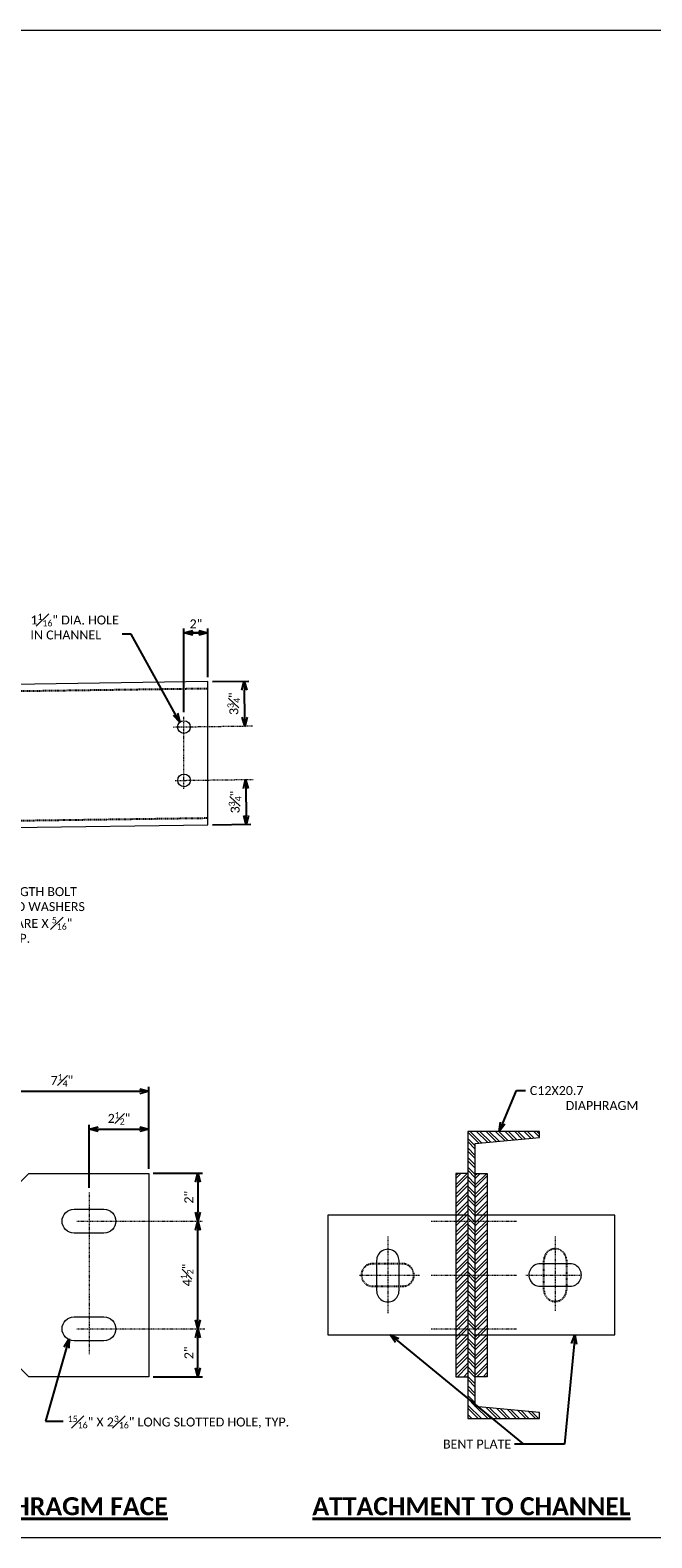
# Model space of a CAD drawing. Extents: x -2 to 1027, y 1 to 253.
# Tile 5 of 6: x 182 to 286, y 1 to 253. Entities that reach past the tile are written whole.
import ezdxf
from ezdxf import colors
from ezdxf.entities.mleader import LeaderData, LeaderLine
from ezdxf.math import Vec2, Vec3

# ---------------------------------------------------------------- set-up
doc = ezdxf.new("R2010")
doc.units = 0
doc.header["$MEASUREMENT"] = 0
doc.linetypes.add('Wisdot2', pattern=[0.125, 0.0625, -0.0625])
doc.linetypes.add('Wisdot4', pattern=[0.28125, 0.125, -0.0625, 0.03125, -0.0625])
for name, color, linetype, lineweight in [('B_ANNO_DIM', 7, 'Continuous', 18), ('B_ANNO_TEXT', 7, 'Continuous', 18), ('B_ANNO_TEXT_TITLE', 7, 'Continuous', 40), ('B_CNTR', 1, 'Wisdot4', 18), ('B_DETAIL', 7, 'Continuous', 18), ('B_DETAIL_HIDDEN', 7, 'Wisdot2', 25), ('B_STEEL', 92, 'Continuous', 18), ('B_STEEL_DIAPH', 96, 'Continuous', 18)]:
    doc.layers.add(name, color=color, linetype=linetype, lineweight=lineweight)
doc.layers.add('B_ANNO_NOPLOT', color=47, linetype='Continuous', lineweight=18, plot=False)
doc.styles.add('Annotative', font='calibri.ttf', dxfattribs={"height": 0.0625})
doc.styles.get("Standard").update_dxf_attribs({"font": 'calibri.ttf'})
doc.styles.add('Title', font='calibrib.ttf', dxfattribs={"height": 0.125})
doc.dimstyles.new('Annotative', dxfattribs={"dimscale": 0, "dimtxt": 0.0625, "dimasz": 0.0625, "dimexe": 0.03125, "dimexo": 0.03125, "dimgap": 0.03125, "dimtad": 1, "dimdec": 3, "dimzin": 3, "dimdsep": 46, "dimlunit": 4, "dimtxsty": 'Standard', "dimblk": 'OPEN30', "dimcen": 0.03125, "dimaunit": 1, "dimadec": 0, "dimazin": 3, "dimtfac": 0.75, "dimtdec": 3, "dimtofl": 0, "dimtmove": 0, "dimatfit": 3, "dimldrblk": 'OPEN30', "dimfxl": 1, "dimtfill": 1, "dimfrac": 1, "dimtolj": 1, "dimtzin": 0, "dimarcsym": 0})

# ---------------------------------------------------------------- blocks, each defined once
blk = doc.blocks.new('_Open30')
at = {"color": 0, "linetype": 'ByBlock', "lineweight": -2}
for p, q in [((-1, 0.27), (0, 0)), ((0, 0), (-1, -0.27)), ((0, 0), (-1, 0))]:
    blk.add_line(p, q, dxfattribs=at)
blk = doc.blocks.new('*D14')
at = {"layer": 'B_ANNO_DIM', "color": 0, "lineweight": -2, "transparency": 16777216}
for p, q in [((217.85, 126.55), (217.91, 122.05)), ((212.27, 120.47), (218.68, 120.56))]:
    blk.add_line(p, q, dxfattribs=at)
at = {"layer": 'Defpoints', "color": 0, "transparency": 16777216}
blk.add_point((211.52, 120.46), dxfattribs=at)
at = {"layer": 'B_ANNO_DIM', "color": 0, "lineweight": -2, "transparency": 16777216, "xscale": 1.5, "yscale": 1.5, "zscale": 1.5}
for p, rotation in [((217.83, 128.05), 90.79686132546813), ((217.93, 120.55), 270.7968613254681)]:
    blk.add_blockref('_Open30', p, dxfattribs=dict(at, rotation=rotation))
at = {"layer": 'B_ANNO_DIM', "color": 0, "transparency": 16777216, "insert": (216.05, 124.28), "char_height": 1.5, "attachment_point": 5, "rotation": 90.7969, "bg_fill": 3, "box_fill_scale": 1.25, "bg_fill_color": 256, "bg_fill_true_color": 13158600, "bg_fill_transparency": 0}
blk.add_mtext('\\A1;3{\\H0.7x;\\S3#4;}"', dxfattribs=at)
at = {"layer": 'Defpoints', "color": 0, "transparency": 16777216}
for p in [(217.83, 128.05), (217.93, 120.55)]:
    blk.add_point(p, dxfattribs=at)
blk = doc.blocks.new('*D15')
at = {"layer": 'B_ANNO_DIM', "color": 0, "lineweight": -2, "transparency": 16777216}
for p, q in [((207.52, 139.31), (207.52, 153.31)), ((207.52, 152.56), (211.52, 152.56)), ((210.02, 152.56), (208.52, 152.56)), ((209.02, 152.56), (210.52, 152.56)), ((211.52, 145.16), (211.52, 153.31))]:
    blk.add_line(p, q, dxfattribs=at)
at = {"layer": 'Defpoints', "color": 0, "transparency": 16777216}
for p in [(211.52, 152.56), (211.52, 144.41), (207.52, 138.56)]:
    blk.add_point(p, dxfattribs=at)
at = {"layer": 'B_ANNO_DIM', "color": 0, "lineweight": -2, "transparency": 16777216, "xscale": 1.5, "yscale": 1.5, "zscale": 1.5, "rotation": 180}
blk.add_blockref('_Open30', (207.52, 152.56), dxfattribs=at)
at = {"layer": 'B_ANNO_DIM', "color": 0, "lineweight": -2, "transparency": 16777216, "xscale": 1.5, "yscale": 1.5, "zscale": 1.5}
blk.add_blockref('_Open30', (211.52, 152.56), dxfattribs=at)
at = {"layer": 'B_ANNO_DIM', "color": 0, "transparency": 16777216, "insert": (209.52, 154.07), "char_height": 1.5, "attachment_point": 5}
blk.add_mtext('\\A1;2"', dxfattribs=at)
blk = doc.blocks.new('*D21')
at = {"layer": 'B_ANNO_DIM', "color": 0, "lineweight": -2, "transparency": 16777216}
for p, q in [((209.84, 29.73), (209.84, 34.73)), ((202.38, 28.23), (210.59, 28.23))]:
    blk.add_line(p, q, dxfattribs=at)
at = {"layer": 'Defpoints', "color": 0, "transparency": 16777216}
for p in [(209.84, 36.23), (209.84, 36.23), (201.63, 28.23)]:
    blk.add_point(p, dxfattribs=at)
at = {"layer": 'B_ANNO_DIM', "color": 0, "lineweight": -2, "transparency": 16777216, "xscale": 1.5, "yscale": 1.5, "zscale": 1.5}
for p, rotation in [((209.84, 36.23), 90), ((209.84, 28.23), 270)]:
    blk.add_blockref('_Open30', p, dxfattribs=dict(at, rotation=rotation))
at = {"layer": 'B_ANNO_DIM', "color": 0, "transparency": 16777216, "insert": (208.33, 32.23), "char_height": 1.5, "attachment_point": 5, "rotation": 90, "bg_fill": 3, "box_fill_scale": 1.25, "bg_fill_color": 256, "bg_fill_true_color": 13158600, "bg_fill_transparency": 0}
blk.add_mtext('\\A1;2"', dxfattribs=at)
blk = doc.blocks.new('*D22')
at = {"layer": 'B_ANNO_DIM', "color": 0, "lineweight": -2, "transparency": 16777216}
blk.add_line((209.84, 37.73), (209.84, 52.73), dxfattribs=at)
at = {"layer": 'Defpoints', "color": 0, "transparency": 16777216}
for p in [(209.84, 54.23), (209.84, 54.23), (209.84, 36.23)]:
    blk.add_point(p, dxfattribs=at)
at = {"layer": 'B_ANNO_DIM', "color": 0, "lineweight": -2, "transparency": 16777216, "xscale": 1.5, "yscale": 1.5, "zscale": 1.5}
for p, rotation in [((209.84, 54.23), 90), ((209.84, 36.23), 270)]:
    blk.add_blockref('_Open30', p, dxfattribs=dict(at, rotation=rotation))
at = {"layer": 'B_ANNO_DIM', "color": 0, "transparency": 16777216, "insert": (208.03, 45.23), "char_height": 1.5, "attachment_point": 5, "rotation": 90, "bg_fill": 3, "box_fill_scale": 1.25, "bg_fill_color": 256, "bg_fill_true_color": 13158600, "bg_fill_transparency": 0}
blk.add_mtext('\\A1;4{\\H0.7x;\\S1#2;}"', dxfattribs=at)
blk = doc.blocks.new('*D23')
at = {"layer": 'B_ANNO_DIM', "color": 0, "lineweight": -2, "transparency": 16777216}
for p, q in [((202.38, 62.23), (210.59, 62.23)), ((209.84, 60.73), (209.84, 55.73))]:
    blk.add_line(p, q, dxfattribs=at)
at = {"layer": 'Defpoints', "color": 0, "transparency": 16777216}
for p in [(201.63, 62.23), (209.84, 54.23), (209.84, 54.23)]:
    blk.add_point(p, dxfattribs=at)
at = {"layer": 'B_ANNO_DIM', "color": 0, "lineweight": -2, "transparency": 16777216, "xscale": 1.5, "yscale": 1.5, "zscale": 1.5}
for p, rotation in [((209.84, 62.23), 90), ((209.84, 54.23), 270)]:
    blk.add_blockref('_Open30', p, dxfattribs=dict(at, rotation=rotation))
at = {"layer": 'B_ANNO_DIM', "color": 0, "transparency": 16777216, "insert": (208.33, 58.23), "char_height": 1.5, "attachment_point": 5, "rotation": 90, "bg_fill": 3, "box_fill_scale": 1.25, "bg_fill_color": 256, "bg_fill_true_color": 13158600, "bg_fill_transparency": 0}
blk.add_mtext('\\A1;2"', dxfattribs=at)
blk = doc.blocks.new('*D38')
at = {"layer": 'B_ANNO_DIM', "color": 0, "lineweight": -2, "transparency": 16777216}
for p, q in [((174.27, 61.67), (174.27, 75.39)), ((175.77, 74.64), (201.82, 74.64)), ((203.32, 61.67), (203.32, 75.39)), ((174.27, 54.67), (174.27, 60.17))]:
    blk.add_line(p, q, dxfattribs=at)
at = {"layer": 'Defpoints', "color": 0, "transparency": 16777216}
for p in [(203.32, 74.64), (203.32, 60.92), (174.27, 53.92)]:
    blk.add_point(p, dxfattribs=at)
at = {"layer": 'B_ANNO_DIM', "color": 0, "lineweight": -2, "transparency": 16777216, "xscale": 1.5, "yscale": 1.5, "zscale": 1.5, "rotation": 180}
blk.add_blockref('_Open30', (174.27, 74.64), dxfattribs=at)
at = {"layer": 'B_ANNO_DIM', "color": 0, "lineweight": -2, "transparency": 16777216, "xscale": 1.5, "yscale": 1.5, "zscale": 1.5}
blk.add_blockref('_Open30', (203.32, 74.64), dxfattribs=at)
at = {"layer": 'B_ANNO_DIM', "color": 0, "transparency": 16777216, "insert": (188.79, 76.45), "char_height": 1.5, "attachment_point": 5, "bg_fill": 3, "box_fill_scale": 1.25, "bg_fill_color": 256, "bg_fill_true_color": 13158600, "bg_fill_transparency": 0}
blk.add_mtext('\\A1;7{\\H0.7x;\\S1#4;}"', dxfattribs=at)
blk = doc.blocks.new('*D24')
at = {"layer": 'B_ANNO_DIM', "color": 0, "lineweight": -2, "transparency": 16777216}
for p, q in [((191.66, 59.79), (191.66, 70.35)), ((193.16, 69.6), (200.13, 69.6)), ((201.63, 62.98), (201.63, 70.35))]:
    blk.add_line(p, q, dxfattribs=at)
at = {"layer": 'Defpoints', "color": 0, "transparency": 16777216}
for p in [(201.63, 69.6), (201.63, 62.23), (191.66, 59.04)]:
    blk.add_point(p, dxfattribs=at)
at = {"layer": 'B_ANNO_DIM', "color": 0, "lineweight": -2, "transparency": 16777216, "xscale": 1.5, "yscale": 1.5, "zscale": 1.5, "rotation": 180}
blk.add_blockref('_Open30', (191.66, 69.6), dxfattribs=at)
at = {"layer": 'B_ANNO_DIM', "color": 0, "lineweight": -2, "transparency": 16777216, "xscale": 1.5, "yscale": 1.5, "zscale": 1.5}
blk.add_blockref('_Open30', (201.63, 69.6), dxfattribs=at)
at = {"layer": 'B_ANNO_DIM', "color": 0, "transparency": 16777216, "insert": (196.65, 71.41), "char_height": 1.5, "attachment_point": 5, "bg_fill": 3, "box_fill_scale": 1.25, "bg_fill_color": 256, "bg_fill_true_color": 13158600, "bg_fill_transparency": 0}
blk.add_mtext('\\A1;2{\\H0.7x;\\S1#2;}"', dxfattribs=at)
blk = doc.blocks.new('plate')
at = {"layer": 'B_STEEL'}
blk.add_lwpolyline([(0.5, 2.5), (2.25, 4.249), (7.262, 4.249), (7.262, -4.249), (2.25, -4.249), (0.5, -2.5)], dxfattribs=at)
for points in [[(4.139, 2.749), (5.389, 2.749, -1), (5.389, 1.749), (4.139, 1.749, -1)], [(4.139, -1.747), (5.389, -1.747, -1), (5.389, -2.747), (4.139, -2.747, -1)]]:
    blk.add_lwpolyline(points, format="xyb", close=True, dxfattribs=at)
blk.add_lwpolyline([(0, 2.5), (0, -2.5), (0.5, -2.5), (0.5, 2.5)], close=True, dxfattribs=at)
blk = doc.blocks.new('*D36')
at = {"layer": 'B_ANNO_DIM', "color": 0, "lineweight": -2, "transparency": 16777216}
for p, q in [((212.27, 144.42), (218.35, 144.5)), ((217.68, 138.49), (217.62, 142.99))]:
    blk.add_line(p, q, dxfattribs=at)
at = {"layer": 'Defpoints', "color": 0, "transparency": 16777216}
blk.add_point((211.52, 144.41), dxfattribs=at)
at = {"layer": 'B_ANNO_DIM', "color": 0, "lineweight": -2, "transparency": 16777216, "xscale": 1.5, "yscale": 1.5, "zscale": 1.5}
for p, rotation in [((217.6, 144.49), 90.79686132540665), ((217.7, 136.99), 270.7968613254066)]:
    blk.add_blockref('_Open30', p, dxfattribs=dict(at, rotation=rotation))
at = {"layer": 'B_ANNO_DIM', "color": 0, "transparency": 16777216, "insert": (215.83, 140.72), "char_height": 1.5, "attachment_point": 5, "rotation": 90.7969, "bg_fill": 3, "box_fill_scale": 1.25, "bg_fill_color": 256, "bg_fill_true_color": 13158600, "bg_fill_transparency": 0}
blk.add_mtext('\\A1;3{\\H0.7x;\\S3#4;}"', dxfattribs=at)
at = {"layer": 'Defpoints', "color": 0, "transparency": 16777216}
for p in [(217.6, 144.49), (217.7, 136.99)]:
    blk.add_point(p, dxfattribs=at)
blk = doc.blocks.new('INS_GSTDIA36W_BASE')
at = {"layer": 'B_STEEL'}
h = blk.add_hatch(dxfattribs=at)
h.set_pattern_fill('ANSI32', color=256, scale=3)
h.set_pattern_definition([(45, (255.6599, 43.9244), (-0.795495, 0.795495), []), (45, (256.1902, 43.9244), (-0.795495, 0.795495), [])])
h.paths.add_polyline_path([(254.6598, 26.9276), (256.66, 26.9276), (256.66, 60.9212), (254.6598, 60.9212)])
h = blk.add_hatch(dxfattribs=at)
h.set_pattern_fill('ANSI32', color=256, scale=3)
h.set_pattern_definition([(45, (258.9081, 43.9244), (-0.795495, 0.795495), []), (45, (259.4384, 43.9244), (-0.795495, 0.795495), [])])
h.paths.add_polyline_path([(257.908, 26.9276), (259.9081, 26.9276), (259.9081, 60.9212), (257.908, 60.9212)])
at = {"layer": 'B_STEEL_DIAPH'}
h = blk.add_hatch(dxfattribs=at)
h.set_pattern_fill('ANSI32', color=256, scale=3, angle=90)
h.set_pattern_definition([(135, (262.66, 43.9253), (-0.795495, -0.795495), []), (135, (262.66, 44.4556), (-0.795495, -0.795495), [])])
h.paths.add_polyline_path([(257.908, 65.9251), (268.66, 66.9274), (268.66, 67.9253), (256.66, 67.9253), (256.66, 19.9253), (268.66, 19.9253), (268.66, 20.9201), (257.908, 21.9254)])
at = {"layer": 'B_ANNO_DIM', "elevation": 0.8422, "flags": 128}
blk.add_lwpolyline([(211.1524, 51.4196), (211.5274, 52.9196), (211.9024, 51.4196)], dxfattribs=at)
at = {"layer": 'B_CNTR'}
for p, q in [((209.2033, 125.1795, 0.8422), (209.2033, 137.2508, 0.8422)), ((207.4559, 135.5223, 0.8422), (220.657, 135.706, 0.8422)), ((207.7258, 126.5819, 0.8422), (220.7814, 126.7635, 0.8422)), ((193.3506, 57.7367, 0.8422), (193.3506, 30.7187, 0.8422)), ((191.2994, 52.9196, 0.8422), (212.3526, 52.9196, 0.8422)), ((250.5131, 52.9196, 0.8422), (264.8156, 52.9196, 0.8422)), ((243.2599, 50.3846, 0.8422), (243.2599, 37.5419, 0.8422)), ((271.2631, 50.3846, 0.8422), (271.2631, 37.8692, 0.8422)), ((238.5778, 43.9244, 0.8422), (248.6412, 43.9244, 0.8422)), ((250.5131, 43.9244, 0.8422), (264.8156, 43.9244, 0.8422)), ((266.3617, 43.9244, 0.8422), (275.6928, 43.9244, 0.8422)), ((191.2994, 34.9292, 0.8422), (212.6768, 34.9292, 0.8422)), ((250.5131, 34.9292, 0.8422), (264.8156, 34.9292, 0.8422))]:
    blk.add_line(p, q, dxfattribs=at)
at = {"layer": 'B_DETAIL'}
for centre in [(209.2033, 135.5089, 0.8422), (209.2179, 126.6027, 0.8422)]:
    blk.add_circle(centre, 1.062, dxfattribs=at)
at = {"layer": 'B_DETAIL_HIDDEN'}
for p, q in [((180.5982, 141.5271, 0.8422), (213.2041, 141.9806, 0.8422)), ((180.5982, 119.8701, 0.8422), (213.2041, 120.3236, 0.8422))]:
    blk.add_line(p, q, dxfattribs=at)
at = {"layer": 'B_DETAIL_HIDDEN', "elevation": 0.8422}
blk.add_lwpolyline([(269.3886, 41.4122), (269.3886, 46.409, -1.0078626), (273.1374, 46.409), (273.1374, 41.4122, -1.01411838)], format="xyb", close=True, dxfattribs=at)
blk.add_lwpolyline([(245.7583, 45.7988), (240.7615, 45.7988, 1.01411838), (240.7615, 42.05), (245.7276, 42.05, 1.01590822), (245.7583, 45.7993)], format="xyb", dxfattribs=at)
at = {"layer": 'B_STEEL', "elevation": 0.8422}
for points in [[(256.66, 60.9212), (254.6598, 60.9212), (254.6598, 26.9276), (256.66, 26.9276)], [(257.908, 60.9212), (259.9081, 60.9212), (259.9081, 26.9276), (257.908, 26.9276)], [(256.66, 53.9228), (233.2615, 53.9228), (233.2615, 33.926), (256.66, 33.926)], [(257.908, 33.926), (281.2615, 33.926), (281.2615, 53.9228), (257.908, 53.9228)]]:
    blk.add_lwpolyline(points, dxfattribs=at)
for points in [[(241.4107, 46.3307), (241.4107, 41.3339, 1.01411838), (245.1595, 41.3339), (245.1595, 46.3307, 1.0078626)], [(273.7615, 45.7988), (268.7647, 45.7988, 1.01411838), (268.7647, 42.05), (273.7615, 42.05, 1.0078626)]]:
    blk.add_lwpolyline(points, format="xyb", close=True, dxfattribs=at)
at = {"layer": 'B_STEEL_DIAPH', "elevation": 0.8422}
blk.add_lwpolyline([(268.66, 67.9253), (256.66, 67.9253), (256.66, 19.9253), (268.66, 19.9253), (268.66, 20.9201), (257.908, 21.9254), (257.908, 65.9251), (268.66, 66.9274)], close=True, dxfattribs=at)
at = {"layer": 'B_ANNO_TEXT', "style": 'Annotative'}
blk.add_attdef('B-XX-XXX"', (302.9196, 227.847, 0.8422), '', height=1.5, dxfattribs=at)
at = {"layer": 'B_ANNO_TEXT_TITLE', "char_height": 3, "attachment_point": 5, "style": 'Title'}
for s, insert, width in [('\\LDIAPHRAGM FACE\\l', (188.7924, 5.2705, 0.8422), 36.356262), ('\\LATTACHMENT TO CHANNEL\\l', (257.2615, 5.2694, 0.8422), 54.60165)]:
    blk.add_mtext(s, dxfattribs=dict(at, insert=insert, width=width))
at = {"layer": 'B_ANNO_DIM'}
dim = blk.add_linear_dim(base=(213.2041, 151.2541, 0.8422), p1=(209.2033, 137.2508, 0.8422), p2=(213.2041, 143.103, 0.8422), text='2"', dimstyle='Annotative', override={"dimtfill": 0}, dxfattribs=at)
dim.commit()
dim.dimension.update_dxf_attribs({"geometry": '*D15', "text_midpoint": (211.2037, 152.7616, 0.8422), "insert": (1.6856, -1.3057)})
ml = blk.add_multileader_mtext('Standard', dxfattribs=at)
ml.set_content('\\A1;{\\H1x;1\\H0.7x;\\S1#16;\\H1.42857x;" DIA. HOLE\\PIN CHANNEL}', color=256)
ml.set_leader_properties()
ml.set_arrow_properties(name='OPEN30')
ml.build(insert=Vec2(0, 0))
ml.multileader.update_dxf_attribs({"text_right_attachment_type": 3, "dogleg_length": 0.0625, "arrow_head_size": 1.5, "scale": 24})
ctx = ml.context
ctx.base_point, ctx.scale, ctx.char_height, ctx.arrow_head_size, ctx.landing_gap_size, ctx.plane_origin = Vec3(182.785, 153.6958, 0.8422), 24, 1.5, 1.5, 0.75, Vec3(208.5159, 136.3184, 0.8422)
ctx.right_attachment = 3
notes = []
notes.append((ctx, [(0, (1, 1, 0), (200.3567, 151.0568, 0.8422), (-1, 0), 1.5, [(0, [(208.5159, 136.3184, 0.8422)], 0, [])])]))
ctx.mtext.insert, ctx.mtext.flow_direction = Vec3(183.535, 154.4551, 0.8422), 5
ml = blk.add_multileader_mtext('Standard', dxfattribs=at)
ml.set_content('\\A1;{\\H0.7x;\\S7#8;}" DIA. HIGH STRENGTH BOLT\\PWITH HEX NUT, TWO WASHERS \\PAND TWO 3{\\H0.7x;\\S1#2;}" SQUARE X {\\H0.7x;\\S5#16;}" \\PPLATE WASHERS, TYP.', color=256)
ml.set_leader_properties()
ml.set_arrow_properties(name='OPEN30')
ml.build(insert=Vec2(0, 0))
ml.multileader.update_dxf_attribs({"dogleg_length": 0.0625, "arrow_head_size": 1.5, "scale": 24})
ctx = ml.context
ctx.base_point, ctx.scale, ctx.char_height, ctx.arrow_head_size, ctx.landing_gap_size, ctx.plane_origin = Vec3(161.7473, 108.1371, 0.8422), 24, 1.5, 1.5, 0.75, Vec3(153.7281, 124.5247, 0.8422)
notes.append((ctx, [(0, (1, 1, 0), (160.2473, 108.1371, 0.8422), (1, 0), 1.5, [(0, [(152.3539, 124.4927, 0.8422)], 0, [])])]))
ctx.mtext.insert, ctx.mtext.flow_direction = Vec3(162.4973, 109.0544, 0.8422), 5
ml = blk.add_multileader_mtext('Standard', dxfattribs=at)
ml.set_content('C12X20.7\\P^IDIAPHRAGM', color=256)
ml.set_leader_properties()
ml.set_arrow_properties(name='OPEN30')
ml.build(insert=Vec2(0, 0))
ml.multileader.update_dxf_attribs({"dogleg_length": 0.0625, "arrow_head_size": 1.5, "scale": 24})
ctx = ml.context
ctx.base_point, ctx.scale, ctx.char_height, ctx.arrow_head_size, ctx.landing_gap_size, ctx.plane_origin = Vec3(266.2782, 74.7472, 0.8422), 24, 1.5, 1.5, 0.75, Vec3(261.9179, 67.9253, 0.8422)
notes.append((ctx, [(0, (1, 1, 0), (264.7782, 74.7472, 0.8422), (1, 0), 1.5, [(0, [(261.9179, 67.9253, 0.8422)], 0, [])])]))
ctx.mtext.insert, ctx.mtext.flow_direction = Vec3(267.0282, 75.5076, 0.8422), 5
ml = blk.add_multileader_mtext('Standard', dxfattribs=at)
ml.set_content('BENT PLATE', color=256)
ml.set_leader_properties()
ml.set_arrow_properties(name='OPEN30')
ml.build(insert=Vec2(0, 0))
ml.multileader.update_dxf_attribs({"dogleg_length": 0.0625, "arrow_head_size": 1.5, "scale": 24})
ctx = ml.context
ctx.base_point, ctx.scale, ctx.char_height, ctx.arrow_head_size, ctx.landing_gap_size, ctx.plane_origin = Vec3(251.7567, 15.6662, 0.8422), 24, 1.5, 1.5, 0.75, Vec3(243.692, 33.926, 0.8422)
notes.append((ctx, [(1, (1, 1, 0), (265.9709, 15.6662, 0.8422), (-1, 0), 1.5, [(0, [(243.692, 33.926, 0.8422)], 0, []), (1, [(274.5661, 33.926, 0.8422), (272.8347, 15.6662, 0.8422)], 0, [])])]))
ctx.mtext.insert, ctx.mtext.flow_direction = Vec3(252.5067, 16.4196, 0.8422), 5
ml = blk.add_multileader_mtext('Standard', dxfattribs=at)
ml.set_content('#4 TIE BARS X 3\'-0"\\PLONG.^I FASTEN TO\\PGIRDER STIRRUPS', color=256)
ml.set_leader_properties()
ml.set_arrow_properties(name='OPEN30')
ml.build(insert=Vec2(0, 0))
ml.multileader.update_dxf_attribs({"text_right_attachment_type": 3, "dogleg_length": 0.0625, "arrow_head_size": 1.5, "scale": 24})
ctx = ml.context
ctx.base_point, ctx.scale, ctx.char_height, ctx.arrow_head_size, ctx.landing_gap_size, ctx.plane_origin = Vec3(10.151, 27.9776, 0.8422), 24, 1.5, 1.5, 0.75, Vec3(48.2907, 22.9326, 0.8422)
ctx.right_attachment = 3
notes.append((ctx, [(0, (1, 1, 0), (31.1787, 22.9326, 0.8422), (-1, 0), 1.5, [(1, [(48.2907, 22.9326, 0.8422), (41.0175, 22.9326, 0.8422)], 0, [])])]))
ctx.mtext.insert, ctx.mtext.width, ctx.mtext.flow_direction = Vec3(10.901, 28.7386, 0.8422), 41.079866, 5
for ctx, leaders in notes:
    for number, flags, end, landing, length, lines in leaders:
        leader = LeaderData()
        leader.index, (leader.has_last_leader_line, leader.has_dogleg_vector, leader.attachment_direction) = number, flags
        leader.last_leader_point, leader.dogleg_vector, leader.dogleg_length = Vec3(end), Vec3(landing), length
        for number, points, colour, breaks in lines:
            line = LeaderLine()
            line.index, line.vertices, line.color, line.breaks = number, Vec3.list(points), colors.encode_raw_color(colour), breaks
            leader.lines.append(line)
        ctx.leaders.append(leader)
dim = blk.add_linear_dim(base=(219.6179, 119.2466, 0.8422), p1=(219.5136, 126.7459, 0.8422), p2=(213.2041, 119.1574, 0.8422), angle=90.796861, text='3{\\H0.7x;\\S3#4;}"', dimstyle='Annotative', override={"dimtad": 4}, dxfattribs=at)
dim.commit()
dim.dimension.update_dxf_attribs({"geometry": '*D14', "text_midpoint": (217.7396, 122.9708, 0.8422), "insert": (1.6856, -1.3057)})
dim = blk.add_linear_dim(base=(211.5274, 34.9292, 0.8422), p1=(203.3161, 26.9276, 0.8422), p2=(211.5274, 34.9292, 0.8422), angle=90, text='2"', dimstyle='Annotative', dxfattribs=at)
dim.commit()
dim.dimension.update_dxf_attribs({"geometry": '*D21', "text_midpoint": (210.0199, 30.9284, 0.8422), "insert": (1.6856, -1.3057)})
at = {"layer": 'B_STEEL_DIAPH', "elevation": 0.8422}
blk.add_lwpolyline([(180.5982, 118.7039), (213.2041, 119.1574), (213.2041, 143.103), (180.5982, 142.6495)], dxfattribs=at)
at = {"layer": 'B_ANNO_DIM'}
dim = blk.add_linear_dim(base=(211.5274, 52.9196, 0.8422), p1=(211.5274, 34.9292, 0.8422), p2=(211.5274, 52.9196, 0.8422), angle=90, text='4{\\H0.7x;\\S1#2;}"', dimstyle='Annotative', dxfattribs=at)
dim.commit()
dim.dimension.update_dxf_attribs({"geometry": '*D22', "text_midpoint": (209.7174, 43.9244, 0.8422), "insert": (1.6856, -1.3057)})
ml = blk.add_multileader_mtext('Standard', dxfattribs=at)
ml.set_content('\\A1;{\\H0.7x;\\S15#16;\\H1.42857x;" X 2\\H0.7x;\\S3#16;\\H1.42857x;" LONG SLOTTED HOLE, TYP.}', color=256)
ml.set_leader_properties()
ml.set_arrow_properties(name='OPEN30')
ml.build(insert=Vec2(0, 0))
ml.multileader.update_dxf_attribs({"dogleg_length": 0.0625, "arrow_head_size": 1.5, "scale": 24})
ctx = ml.context
ctx.base_point, ctx.scale, ctx.char_height, ctx.arrow_head_size, ctx.landing_gap_size, ctx.plane_origin = Vec3(189.0281, 19.4901, 0.8422), 24, 1.5, 1.5, 0.75, Vec3(189.9888, 33.2597, 0.8422)
notes = []
notes.append((ctx, [(0, (1, 1, 0), (187.5281, 19.4901, 0.8422), (1, 0), 1.5, [(0, [(189.9888, 33.2597, 0.8422), (186.0532, 19.4901, 0.8422)], 0, [])])]))
ctx.mtext.insert, ctx.mtext.width, ctx.mtext.flow_direction = Vec3(189.7781, 20.4075, 0.8422), 22.869691, 5
for ctx, leaders in notes:
    for number, flags, end, landing, length, lines in leaders:
        leader = LeaderData()
        leader.index, (leader.has_last_leader_line, leader.has_dogleg_vector, leader.attachment_direction) = number, flags
        leader.last_leader_point, leader.dogleg_vector, leader.dogleg_length = Vec3(end), Vec3(landing), length
        for number, points, colour, breaks in lines:
            line = LeaderLine()
            line.index, line.vertices, line.color, line.breaks = number, Vec3.list(points), colors.encode_raw_color(colour), breaks
            leader.lines.append(line)
        ctx.leaders.append(leader)
dim = blk.add_linear_dim(base=(219.2849, 143.1876, 0.8422), p1=(219.3892, 135.6883, 0.8422), p2=(213.2041, 143.103, 0.8422), angle=90.796861, text='3{\\H0.7x;\\S3#4;}"', dimstyle='Annotative', override={"dimtad": 4}, dxfattribs=at)
dim.commit()
dim.dimension.update_dxf_attribs({"geometry": '*D36', "text_midpoint": (217.5109, 139.4126, 0.8422), "insert": (1.6856, -1.3057)})
dim = blk.add_linear_dim(base=(211.5274, 52.9196, 0.8422), p1=(203.3161, 60.9212, 0.8422), p2=(211.5274, 52.9196, 0.8422), angle=90, text='2"', dimstyle='Annotative', dxfattribs=at)
dim.commit()
dim.dimension.update_dxf_attribs({"geometry": '*D23', "text_midpoint": (210.0199, 56.9204, 0.8422), "insert": (1.6856, -1.3057)})
ml = blk.add_multileader_mtext('Standard', dxfattribs=at)
ml.set_content('\\A1;{\\H0.7x;\\S15#16;}" X 2{\\H0.7x;\\S3#16;}" LONG SLOTTED HOLE TYP.\\P{\\A0;FOR EACH PAIR OF ANGLES ON A GIVEN\\PBEAM FACE, ONE SLOTTED HOLE TO BE\\PVERTICAL AND ONE TO BE HORIZONTAL}', color=256)
ml.set_leader_properties()
ml.set_arrow_properties(name='OPEN30')
ml.build(insert=Vec2(0, 0))
ml.multileader.update_dxf_attribs({"dogleg_length": 0.0625, "arrow_head_size": 1.5, "scale": 24})
ctx = ml.context
ctx.base_point, ctx.scale, ctx.char_height, ctx.arrow_head_size, ctx.landing_gap_size, ctx.plane_origin = Vec3(114.0973, 24.4842, 0.8422), 24, 1.5, 1.5, 0.75, Vec3(124.2377, 42.1185, 0.8422)
notes = []
notes.append((ctx, [(0, (1, 1, 0), (112.5973, 24.4842, 0.8422), (1, 0), 1.5, [(0, [(124.2377, 42.1185, 0.8422)], 0, [])])]))
ctx.mtext.insert, ctx.mtext.width, ctx.mtext.flow_direction = Vec3(114.8473, 25.2451, 0.8422), 38.086808, 5
for ctx, leaders in notes:
    for number, flags, end, landing, length, lines in leaders:
        leader = LeaderData()
        leader.index, (leader.has_last_leader_line, leader.has_dogleg_vector, leader.attachment_direction) = number, flags
        leader.last_leader_point, leader.dogleg_vector, leader.dogleg_length = Vec3(end), Vec3(landing), length
        for number, points, colour, breaks in lines:
            line = LeaderLine()
            line.index, line.vertices, line.color, line.breaks = number, Vec3.list(points), colors.encode_raw_color(colour), breaks
            leader.lines.append(line)
        ctx.leaders.append(leader)
dim = blk.add_linear_dim(base=(203.3161, 74.6384, 0.8422), p1=(174.2687, 53.9228, 0.8422), p2=(203.3161, 60.9212, 0.8422), text='7{\\H0.7x;\\S1#4;}"', dimstyle='Annotative', dxfattribs=at)
dim.commit()
dim.dimension.update_dxf_attribs({"geometry": '*D38', "text_midpoint": (188.7924, 76.4455, 0.8422)})
dim = blk.add_linear_dim(base=(203.3161, 68.2982, 0.8422), p1=(193.3506, 57.7367, 0.8422), p2=(203.3161, 60.9212, 0.8422), text='2{\\H0.7x;\\S1#2;}"', dimstyle='Annotative', dxfattribs=at)
dim.commit()
dim.dimension.update_dxf_attribs({"geometry": '*D24', "text_midpoint": (198.3333, 70.1046, 0.8422), "insert": (1.6856, -1.3057)})
at = {"layer": 'B_ANNO_NOPLOT', "flags": 128}
blk.add_lwpolyline([(0, 0), (0, 252), (323.9277, 252), (323.9277, 238.8552), (378, 238.8552), (378, 40.4996), (316.5708, 40.4996), (316.5708, 0)], close=True, dxfattribs=at)
at = {"layer": 'B_STEEL', "xscale": 4, "yscale": 4, "zscale": 4}
blk.add_blockref('plate', (174.2687, 43.9244, 0.8422), dxfattribs=at)

msp = doc.modelspace()

# ---------------------------------------------------------------- block references
msp.add_blockref('INS_GSTDIA36W_BASE', (-1.69, 1.31, -0.84))

doc.saveas('drawing.dxf')
